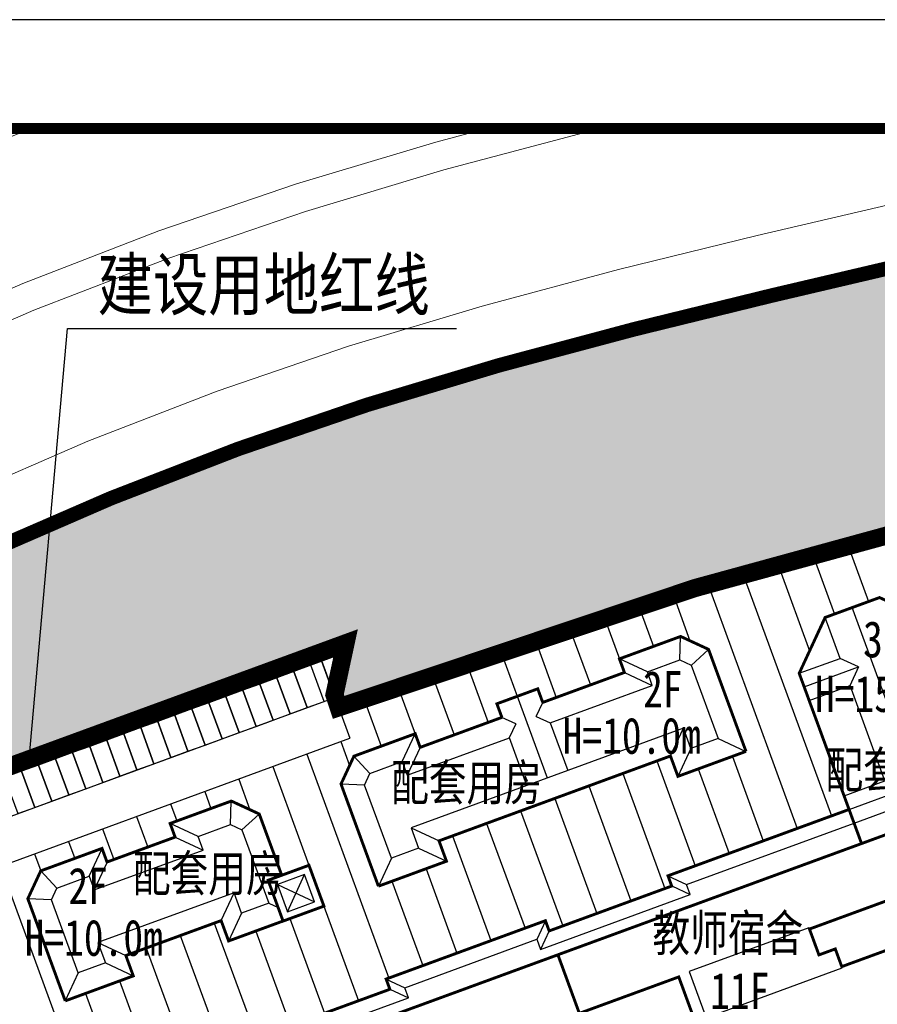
# Model space of a CAD drawing. Extents: x 38389316 to 38391210, y 2479116 to 2480544.
# Tile 48 of 68: x 38390172 to 38390290, y 2480345 to 2480480. Entities that reach past the tile are written whole.
import ezdxf
from ezdxf.enums import TextEntityAlignment as Align

# ---------------------------------------------------------------- set-up
doc = ezdxf.new("R2010")
doc.units = 0
doc.header["$LTSCALE"] = 2
doc.linetypes.add('CENTER2', pattern=[1.125, 0.75, -0.125, 0.125, -0.125])
for name, color, linetype in [('DIM_SYMB', 3, 'CONTINUOUS'), ('DL_道路红线', 7, 'CONTINUOUS'), ('PUB_TITLE', 4, 'CONTINUOUS'), ('u-road', 4, 'CONTINUOUS'), ('U_室外车位', 3, 'CONTINUOUS'), ('修改', 6, 'CONTINUOUS'), ('文字', 7, 'CONTINUOUS'), ('远期建筑', 141, 'CONTINUOUS'), ('远期红线', 30, 'CONTINUOUS'), ('道路', 33, 'CONTINUOUS')]:
    doc.layers.add(name, color=color, linetype=linetype)
doc.layers.add('路边线', color=5, linetype='CONTINUOUS', lineweight=9)
doc.styles.add('中等线体', font='txt', dxfattribs={"width": 0.8})
doc.styles.add('宋体', font='txt', dxfattribs={"width": 0.8, "height": 8})

# ---------------------------------------------------------------- blocks, each defined once
blk = doc.blocks.new('uiiatguaukjb')
at = {"layer": '路边线', "color": 33, "flags": 128}
for points in [[(38390173.23, 2480465.31), (38390164.61, 2480461.97), (38390145.47, 2480453.66), (38390126.7, 2480444.61), (38390108.38, 2480434.88), (38390090.54, 2480424.7), (38390073.09, 2480414.26), (38390055.92, 2480403.74), (38390038.86, 2480393.25), (38390021.83, 2480382.78), (38390004.79, 2480372.3), (38389987.76, 2480361.82), (38389970.72, 2480351.34), (38389953.69, 2480340.86), (38389948.5, 2480337.67, -0.38265), (38389874.28, 2480351.14), (38389871.16, 2480355.15), (38389858.9, 2480370.95), (38389846.63, 2480386.74), (38389834.36, 2480402.54), (38389822.09, 2480418.34), (38389809.82, 2480434.13), (38389797.55, 2480449.93), (38389785.6, 2480465.31)], [(38390336.69, 2480465.31), (38390331.55, 2480464.12), (38390312.07, 2480459.59), (38390292.61, 2480455.06), (38390273.26, 2480450.53), (38390254.16, 2480445.84), (38390235.36, 2480440.82), (38390216.91, 2480435.3), (38390198.79, 2480429.1), (38390180.94, 2480422.18), (38390163.38, 2480414.56), (38390146.13, 2480406.24), (38390129.13, 2480397.21), (38390112.23, 2480387.57), (38390095.35, 2480377.47), (38390078.41, 2480367.1), (38390061.39, 2480356.63), (38389975.89, 2480304.04, 0.451741), (38389961.48, 2480220.48), (38390043.54, 2480118.56)]]:
    blk.add_lwpolyline(points, format="xyb", dxfattribs=at)
at = {"layer": '路边线', "color": 0, "flags": 128}
for points in [[(38390235.98, 2480465.31), (38390228.96, 2480463.44), (38390209.73, 2480457.68), (38390190.74, 2480451.18), (38390172.01, 2480443.93), (38390153.6, 2480435.93), (38390135.51, 2480427.21), (38390117.79, 2480417.8), (38390100.37, 2480407.86), (38390083.18, 2480397.58), (38390066.12, 2480387.12), (38390049.08, 2480376.64), (38389931.47, 2480304.3)], [(38390251.69, 2480465.31), (38390249.32, 2480464.73), (38390230.05, 2480459.59), (38390210.96, 2480453.87), (38390192.11, 2480447.42), (38390173.53, 2480440.23), (38390155.26, 2480432.29), (38390137.32, 2480423.64), (38390119.72, 2480414.29), (38390102.39, 2480404.4), (38390085.26, 2480394.15), (38390068.21, 2480383.71), (38390051.18, 2480373.24), (38389933.75, 2480301.01)]]:
    blk.add_lwpolyline(points, dxfattribs=at)
blk = doc.blocks.new('A$C36B43F05')
at = {"layer": 'PUB_TITLE'}
blk.add_lwpolyline([(0, 0), (126150, 0), (126150, 178350), (0, 178350)], close=True, dxfattribs=at)
at = {"layer": 'PUB_TITLE', "const_width": 150}
blk.add_lwpolyline([(1500, 1500), (124650, 1500), (124650, 174600), (1500, 174600)], close=True, dxfattribs=at)
blk = doc.blocks.new('A$C25026723')
at = {"layer": '修改'}
blk.add_blockref('A$C36B43F05', (0, 0), dxfattribs=at)

msp = doc.modelspace()

# ---------------------------------------------------------------- hatches: boundary and pattern name
at = {"layer": '远期建筑'}
h = msp.add_hatch(dxfattribs=at)
h.set_pattern_fill('草坪或沼泽', color=104, scale=2, style=0)
h.set_pattern_definition([(0, (2.4, 0.16), (8, 8), [1.2, -0.24, 0.32, -0.24, 1.2, -4.8]), (0, (2, 0.4), (8, 8), [0.8, -0.6, 1.2, -0.6, 0.8, -4]), (0, (4.8, 3.6), (8, 8), [1, -0.4, 1, -5.6]), (0, (0.8, 5.2), (8, 8), [0.4, -0.8, 0.4, -6.4]), (90, (1.6, 5.2), (-8, 8), [0.72, -7.28]), (90, (4, 0.4), (-8, 8), [0.8, -7.2]), (90, (6, 3.6), (-8, 8), [0.8, -7.2]), (45, (5.04, 0.32), (9e-16, 8.00000000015), [0.8, -10.513708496]), (135, (2.96, 0.32), (-8.00000000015, 9e-16), [0.8, -10.513708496]), (63.43494882, (4.8, 0.36), (4e-10, 8), [0.8, -17.088543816]), (75.96375653, (4.4, 0.4), (2.9e-10, 7.9999999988), [0.8, -32.184845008]), (75.96375653, (6.4, 3.6), (2.9e-10, 7.9999999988), [0.64, -32.344845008]), (75.96375653, (1.76, 5.2), (2.9e-10, 7.9999999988), [0.56, -32.424845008]), (104.03624347, (3.6, 0.4), (-2.9e-10, 7.9999999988), [0.8, -32.184845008]), (104.03624347, (5.6, 3.6), (-2.9e-10, 7.9999999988), [0.64, -32.344845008]), (104.03624347, (1.44, 5.2), (-2.9e-10, 7.9999999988), [0.56, -32.424845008]), (116.5650512, (3.2, 0.36), (-3.2e-09, 8), [0.8, -17.0885343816])])
edge = h.paths.add_edge_path()
edge.add_arc((38390076.429, 2480348.853), 6, 19.52619, 121.59433)
edge.add_line((38390073.286, 2480353.964), (38390024.156, 2480323.746))
edge.add_line((38390024.156, 2480323.746), (38390078.224, 2480343.641))
edge.add_line((38390078.224, 2480343.641), (38390083.906, 2480345.722))
edge.add_line((38390083.906, 2480345.722), (38390082.084, 2480350.859))
edge = h.paths.add_edge_path()
edge.add_line((38390160.804, 2480373.889), (38390153.182, 2480394.051))
edge.add_arc((38390158.794, 2480396.172), 6, 117.57112, 200.70941, ccw=False)
edge.add_arc((38390311.44, 2480097.916), 341.049, 110.33303, 117.11141, ccw=False)
edge.add_arc((38390366.022, 2479970.318), 479.711, 106.64768, 111.15049, ccw=False)
edge.add_arc((38390429.665, 2479757.482), 701.858, 103.505191, 106.647683, ccw=False)
edge.add_arc((38392192.089, 2472419.386), 8248.632, 102.676434, 103.5051905, ccw=False)
edge.add_line((38390381.968, 2480466.956), (38390389.747, 2480433.506))
edge.add_line((38390389.747, 2480433.506), (38390344.998, 2480422.831))
edge.add_line((38390344.998, 2480422.831), (38390341.349, 2480422.222))
edge.add_line((38390341.349, 2480422.222), (38390327.798, 2480418.728))
edge.add_line((38390327.798, 2480418.728), (38390297.817, 2480410.998))
edge.add_line((38390297.817, 2480410.998), (38390264.736, 2480401.932))
edge.add_line((38390264.736, 2480401.932), (38390215.555, 2480385.46))
edge.add_line((38390215.555, 2480385.46), (38390216.504, 2480394.295))
edge.add_line((38390216.504, 2480394.295), (38390163.431, 2480374.854))
edge.add_line((38390163.431, 2480374.854), (38390160.804, 2480373.889))

# ---------------------------------------------------------------- linework, layer by layer
at = {"layer": 'DIM_SYMB', "color": 0, "flags": 128}
msp.add_lwpolyline([(38390172.869, 2480378.312), (38390178.165, 2480437.735), (38390231.802, 2480437.735)], dxfattribs=at)
at = {"layer": 'DL_道路红线', "color": 192, "ltscale": 10, "const_width": 2, "flags": 128}
msp.add_lwpolyline([(38390374.214, 2480465.311), (38390372.437, 2480464.898), (38390352.957, 2480460.368), (38390333.477, 2480455.838), (38390313.996, 2480451.308), (38390294.542, 2480446.784), (38390275.247, 2480442.261), (38390256.268, 2480437.605), (38390237.677, 2480432.643), (38390219.507, 2480427.2), (38390201.699, 2480421.109), (38390184.169, 2480414.318), (38390166.925, 2480406.833), (38390149.975, 2480398.654), (38390133.226, 2480389.761), (38390116.52, 2480380.227), (38390099.754, 2480370.199), (38390082.857, 2480359.851), (38390065.846, 2480349.388), (38389980.344, 2480296.799, 0.4517405), (38389968.103, 2480225.812), (38390076.061, 2480091.716)], format="xyb", dxfattribs=at)
at = {"layer": 'u-road'}
msp.add_line((38390166.605, 2480369.095), (38390216.04, 2480387.203), dxfattribs=at)
at = {"layer": 'u-road', "flags": 128}
msp.add_lwpolyline([(38390212.814, 2480392.943), (38390217.113, 2480381.206)], dxfattribs=at)
msp.add_lwpolyline([(38390167.045, 2480357.005), (38390166.184, 2480359.356, -0.4142136), (38390167.969, 2480363.204), (38390217.113, 2480381.206)], format="xyb", dxfattribs=at)
at = {"layer": 'U_室外车位'}
for points in [[(38390211.732, 2480391.269), (38390209.384, 2480390.409), (38390211.207, 2480385.433), (38390213.555, 2480386.292)], [(38390207.037, 2480389.549), (38390204.689, 2480388.689), (38390206.512, 2480383.713), (38390208.86, 2480384.573)], [(38390209.384, 2480390.409), (38390207.037, 2480389.549), (38390208.86, 2480384.573), (38390211.207, 2480385.433)], [(38390204.689, 2480388.689), (38390202.342, 2480387.83), (38390204.165, 2480382.853), (38390206.512, 2480383.713)], [(38390199.994, 2480386.97), (38390197.647, 2480386.11), (38390199.47, 2480381.133), (38390201.817, 2480381.993)], [(38390202.342, 2480387.83), (38390199.994, 2480386.97), (38390201.817, 2480381.993), (38390204.165, 2480382.853)], [(38390195.299, 2480385.25), (38390192.952, 2480384.39), (38390194.775, 2480379.413), (38390197.122, 2480380.273)], [(38390197.647, 2480386.11), (38390195.299, 2480385.25), (38390197.122, 2480380.273), (38390199.47, 2480381.133)], [(38390192.952, 2480384.39), (38390190.605, 2480383.53), (38390192.427, 2480378.554), (38390194.775, 2480379.413)], [(38390188.257, 2480382.67), (38390185.91, 2480381.81), (38390187.733, 2480376.834), (38390190.08, 2480377.694)], [(38390190.605, 2480383.53), (38390188.257, 2480382.67), (38390190.08, 2480377.694), (38390192.427, 2480378.554)], [(38390185.91, 2480381.81), (38390183.562, 2480380.951), (38390185.385, 2480375.974), (38390187.733, 2480376.834)], [(38390181.215, 2480380.091), (38390178.867, 2480379.231), (38390180.69, 2480374.254), (38390183.038, 2480375.114)], [(38390183.562, 2480380.951), (38390181.215, 2480380.091), (38390183.038, 2480375.114), (38390185.385, 2480375.974)], [(38390178.867, 2480379.231), (38390176.52, 2480378.371), (38390178.343, 2480373.394), (38390180.69, 2480374.254)], [(38390174.172, 2480377.511), (38390171.825, 2480376.651), (38390173.648, 2480371.675), (38390175.995, 2480372.534)], [(38390176.52, 2480378.371), (38390174.172, 2480377.511), (38390175.995, 2480372.534), (38390178.343, 2480373.394)], [(38390171.825, 2480376.651), (38390169.477, 2480375.791), (38390171.3, 2480370.815), (38390173.648, 2480371.675)]]:
    msp.add_lwpolyline(points, close=True, dxfattribs=at)
at = {"layer": '远期建筑', "ltscale": 5, "const_width": 0.4, "flags": 128}
for points in [[(38390309.413, 2480365.488), (38390297.854, 2480397.046), (38390290.157, 2480400.616), (38390282.645, 2480397.864), (38390279.075, 2480390.167), (38390287.676, 2480366.685)], [(38390243.702, 2480386.15), (38390254.97, 2480390.281), (38390254.282, 2480392.159), (38390262.724, 2480395.252), (38390266.576, 2480393.467), (38390271.737, 2480379.395)], [(38390238.068, 2480384.085), (38390237.38, 2480385.963), (38390243.014, 2480388.028), (38390243.702, 2480386.15)], [(38390221.039, 2480360.803), (38390215.879, 2480374.894), (38390217.659, 2480378.734), (38390226.113, 2480381.833), (38390226.802, 2480379.955), (38390238.068, 2480384.085)], [(38390271.737, 2480379.395), (38390262.348, 2480375.953), (38390261.318, 2480378.762), (38390229.397, 2480367.06), (38390230.427, 2480364.248), (38390221.038, 2480360.805), (38390221.039, 2480360.803)], [(38390177.844, 2480344.986), (38390172.683, 2480359.077), (38390174.464, 2480362.917), (38390182.918, 2480366.016), (38390183.606, 2480364.138), (38390192.998, 2480367.577), (38390192.31, 2480369.456), (38390200.752, 2480372.549), (38390204.604, 2480370.764), (38390207.704, 2480362.312)], [(38390183.979, 2480334.03), (38390184.496, 2480332.619), (38390199.52, 2480338.124), (38390199.004, 2480339.533), (38390206.516, 2480342.285), (38390207.032, 2480340.877), (38390222.618, 2480346.588), (38390222.102, 2480347.997), (38390244.074, 2480356.048), (38390244.591, 2480354.636), (38390261.493, 2480360.827), (38390260.976, 2480362.239), (38390285.953, 2480371.387)], [(38390211.459, 2480363.689), (38390205.826, 2480361.623), (38390207.892, 2480355.99), (38390213.525, 2480358.056), (38390211.459, 2480363.689)], [(38390207.887, 2480356.003), (38390200.376, 2480353.249), (38390199.346, 2480356.058), (38390186.202, 2480351.243), (38390187.231, 2480348.431), (38390177.843, 2480344.988), (38390177.844, 2480344.986)]]:
    msp.add_lwpolyline(points, dxfattribs=at)
at = {"layer": '远期建筑', "ltscale": 5, "flags": 128}
for points in [[(38390302.087, 2480356.415), (38390286.401, 2480399.24)], [(38390284.709, 2480392.23), (38390282.645, 2480397.864)], [(38390262.59, 2480392.008), (38390262.724, 2480395.252)], [(38390264.19, 2480391.26), (38390266.587, 2480393.438)], [(38390244.734, 2480383.333), (38390258.819, 2480388.496), (38390258.131, 2480390.374), (38390262.59, 2480392.008), (38390264.188, 2480391.268), (38390267.888, 2480381.178), (38390264.132, 2480379.802), (38390263.102, 2480382.61), (38390225.548, 2480368.845), (38390226.578, 2480366.033), (38390222.823, 2480364.655), (38390219.123, 2480374.759), (38390219.858, 2480376.345), (38390224.329, 2480377.984), (38390225.017, 2480376.106), (38390239.101, 2480381.268)], [(38390258.131, 2480390.374), (38390254.282, 2480392.159)], [(38390279.075, 2480390.167), (38390284.709, 2480392.23)], [(38390287.27, 2480391.042), (38390284.709, 2480392.23)], [(38390279.763, 2480388.289), (38390287.268, 2480391.038)], [(38390287.27, 2480391.042), (38390286.078, 2480388.46)], [(38390254.97, 2480390.281), (38390258.819, 2480388.496)], [(38390280.451, 2480386.411), (38390286.085, 2480388.474)], [(38390290.899, 2480375.329), (38390286.085, 2480388.474)], [(38390240.197, 2480386.995), (38390244.327, 2480375.728)], [(38390242.812, 2480384.228), (38390243.702, 2480386.15)], [(38390239.99, 2480383.194), (38390238.068, 2480384.085)], [(38390242.812, 2480384.228), (38390244.749, 2480383.326)], [(38390239.99, 2480383.194), (38390239.094, 2480381.254)], [(38390244.734, 2480383.333), (38390247.143, 2480376.761)], [(38390261.318, 2480378.762), (38390263.102, 2480382.61)], [(38390224.329, 2480377.984), (38390226.113, 2480381.833)], [(38390241.51, 2480374.696), (38390239.101, 2480381.268)], [(38390267.879, 2480381.175), (38390271.7, 2480379.381)], [(38390226.802, 2480379.955), (38390225.017, 2480376.106)], [(38390264.135, 2480379.803), (38390262.352, 2480375.942)], [(38390219.858, 2480376.345), (38390217.659, 2480378.734)], [(38390219.124, 2480374.758), (38390215.881, 2480374.887)], [(38390285.265, 2480373.265), (38390290.899, 2480375.329)], [(38390285.953, 2480371.387), (38390293.458, 2480374.136)], [(38390200.618, 2480369.305), (38390200.752, 2480372.549)], [(38390202.218, 2480368.557), (38390204.614, 2480370.735)], [(38390286.641, 2480369.509), (38390292.275, 2480371.573)], [(38390182.79, 2480331.462), (38390183.306, 2480330.053), (38390202.086, 2480336.935), (38390201.57, 2480338.343), (38390205.326, 2480339.719), (38390205.842, 2480338.311), (38390225.184, 2480345.399), (38390224.668, 2480346.807), (38390242.884, 2480353.482), (38390243.401, 2480352.07), (38390264.058, 2480359.637), (38390263.542, 2480361.048), (38390286.641, 2480369.509)], [(38390196.159, 2480367.671), (38390192.31, 2480369.456)], [(38390192.998, 2480367.577), (38390196.846, 2480365.793)], [(38390225.548, 2480368.845), (38390229.397, 2480367.06)], [(38390181.134, 2480362.166), (38390182.918, 2480366.016)], [(38390226.578, 2480366.033), (38390230.427, 2480364.248)], [(38390183.606, 2480364.138), (38390181.822, 2480360.288)], [(38390222.823, 2480364.655), (38390221.038, 2480360.806)], [(38390176.663, 2480360.528), (38390174.464, 2480362.917)], [(38390208.487, 2480357.273), (38390210.865, 2480362.406)], [(38390260.976, 2480362.239), (38390263.542, 2480361.049)], [(38390207.109, 2480361.028), (38390212.242, 2480358.65)], [(38390261.489, 2480360.838), (38390264.054, 2480359.648)], [(38390199.346, 2480356.058), (38390201.13, 2480359.907)], [(38390175.928, 2480358.94), (38390172.686, 2480359.07)], [(38390205.906, 2480358.472), (38390207.206, 2480357.862)], [(38390202.163, 2480357.1), (38390200.38, 2480353.239)], [(38390244.08, 2480356.041), (38390242.888, 2480353.471)], [(38390244.591, 2480354.636), (38390243.401, 2480352.071)], [(38390182.353, 2480353.028), (38390186.202, 2480351.243)], [(38390183.383, 2480350.216), (38390187.231, 2480348.431)], [(38390179.628, 2480348.838), (38390177.842, 2480344.989)], [(38390222.105, 2480347.989), (38390224.671, 2480346.799)], [(38390222.618, 2480346.588), (38390225.184, 2480345.398)]]:
    msp.add_lwpolyline(points, dxfattribs=at)
for points in [[(38390179.628, 2480348.838), (38390175.928, 2480358.942), (38390176.663, 2480360.528), (38390181.134, 2480362.167), (38390181.822, 2480360.289), (38390196.846, 2480365.793), (38390196.159, 2480367.671), (38390200.618, 2480369.305), (38390202.215, 2480368.564), (38390205.916, 2480358.475), (38390202.16, 2480357.099), (38390201.13, 2480359.907), (38390182.353, 2480353.028), (38390183.383, 2480350.216)], [(38390210.865, 2480362.406), (38390207.109, 2480361.028), (38390208.487, 2480357.273), (38390212.242, 2480358.65)], [(38390266.235, 2480342.646), (38390285.015, 2480349.524), (38390284.052, 2480352.154), (38390281.798, 2480351.328), (38390280.422, 2480355.084), (38390263.896, 2480349.031)]]:
    msp.add_lwpolyline(points, close=True, dxfattribs=at)
at = {"layer": '远期建筑', "ltscale": 5, "const_width": 0.4, "flags": 128}
for points in [[(38390245.796, 2480351.346), (38390245.796, 2480351.346), (38390248.754, 2480343.27), (38390262.463, 2480348.291), (38390264.664, 2480342.282), (38390250.955, 2480337.261), (38390253.913, 2480329.185), (38390301.426, 2480346.588), (38390298.468, 2480354.663), (38390284.947, 2480349.711), (38390284.053, 2480352.152), (38390281.799, 2480351.327), (38390280.492, 2480354.895), (38390296.267, 2480360.673), (38390293.309, 2480368.748)], [(38390245.796, 2480351.346), (38390178.189, 2480326.581), (38390186.305, 2480304.422), (38390253.913, 2480329.184)]]:
    msp.add_lwpolyline(points, close=True, dxfattribs=at)
at = {"layer": '远期红线', "color": 222, "linetype": 'CENTER2', "ltscale": 10, "const_width": 2.5, "flags": 128}
msp.add_lwpolyline([(38390460.026, 2480129.721), (38390436.345, 2480231.684), (38390423.718, 2480286.049), (38390423.362, 2480287.582), (38390422.694, 2480290.456), (38390395.053, 2480409.468), (38390390.854, 2480427.544), (38390389.747, 2480433.506), (38390344.998, 2480422.831), (38390341.349, 2480422.222), (38390327.798, 2480418.728), (38390297.817, 2480410.998), (38390264.736, 2480401.932), (38390215.555, 2480385.46), (38390214.975, 2480387.191), (38390216.504, 2480394.295), (38390163.431, 2480374.854), (38390097.019, 2480350.528), (38390150.373, 2480261.891), (38390169.455, 2480230.19), (38390227.507, 2480133.749), (38390226.014, 2480128.736), (38390226.939, 2480119.097), (38390228.384, 2480110.104), (38390230.945, 2480101.453), (38390234.62, 2480096.196), (38390238.654, 2480093.641), (38390242.015, 2480092.599), (38390245.377, 2480091.557), (38390249.476, 2480090.84), (38390253.79, 2480090.086), (38390269.492, 2480064), (38390280.517, 2480045.682), (38390276.004, 2480043.512), (38390221.513, 2480017.314), (38390188.03, 2480001.17), (38390166.81, 2479990.939), (38390162.41, 2479988.818), (38390159.882, 2479987.599), (38390322.242, 2479785.928), (38390498.512, 2479959.141), (38390497.51, 2479968.333), (38390495.146, 2479978.512), (38390482.053, 2480034.885), (38390465.988, 2480104.051), (38390465.469, 2480106.288)], close=True, dxfattribs=at)
at = {"layer": '远期红线', "linetype": 'ByBlock', "flags": 128}
msp.add_lwpolyline([(38390209.745, 2480356.67), (38390209.779, 2480356.654)], dxfattribs=at)
at = {"layer": '道路', "flags": 128}
msp.add_lwpolyline([(38390160.804, 2480373.889), (38390153.182, 2480394.051, -0.3795563), (38390156.017, 2480401.491, -0.0295849), (38390192.934, 2480417.714, -0.0196497), (38390228.592, 2480429.921, -0.0137126), (38390265.757, 2480439.933, -0.0036161), (38390381.968, 2480466.956), (38390389.747, 2480433.506), (38390344.998, 2480422.831), (38390341.349, 2480422.222), (38390327.798, 2480418.728), (38390297.817, 2480410.998), (38390264.736, 2480401.932), (38390215.555, 2480385.46), (38390216.504, 2480394.295), (38390163.431, 2480374.854)], format="xyb", close=True, dxfattribs=at)
for points in [[(38390292.686, 2480409.592), (38390215.555, 2480385.46), (38390212.814, 2480392.943), (38390161.065, 2480373.988)], [(38390285.938, 2480407.48), (38390288.654, 2480400.065)], [(38390281.16, 2480405.986), (38390283.959, 2480398.346)], [(38390276.383, 2480404.491), (38390280.502, 2480393.245)], [(38390271.605, 2480402.996), (38390283.512, 2480370.493)], [(38390266.828, 2480401.502), (38390278.817, 2480368.773)], [(38390262.051, 2480400.007), (38390264.011, 2480394.656)], [(38390257.273, 2480398.512), (38390258.971, 2480393.877)], [(38390252.496, 2480397.018), (38390254.964, 2480390.279)], [(38390247.718, 2480395.523), (38390250.27, 2480388.558)], [(38390242.941, 2480394.029), (38390245.575, 2480386.837)], [(38390238.164, 2480392.534), (38390240.197, 2480386.995)], [(38390233.386, 2480391.039), (38390236.186, 2480383.395)], [(38390228.609, 2480389.545), (38390231.492, 2480381.674)], [(38390223.831, 2480388.05), (38390226.797, 2480379.953)], [(38390219.054, 2480386.555), (38390221.415, 2480380.11)], [(38390215.857, 2480380.746), (38390217.064, 2480377.451)], [(38390211.162, 2480379.026), (38390222.478, 2480348.134)], [(38390269.857, 2480378.696), (38390274.122, 2480367.053)], [(38390206.467, 2480377.306), (38390211.456, 2480363.688)], [(38390259.436, 2480378.072), (38390264.732, 2480363.614)], [(38390254.741, 2480376.351), (38390260.554, 2480360.483)], [(38390265.162, 2480376.976), (38390269.427, 2480365.334)], [(38390201.772, 2480375.587), (38390203.321, 2480371.358)], [(38390250.047, 2480374.63), (38390255.859, 2480358.763)], [(38390197.077, 2480373.867), (38390197.938, 2480371.518)], [(38390192.382, 2480372.147), (38390193.243, 2480369.797)], [(38390245.352, 2480372.909), (38390251.164, 2480357.044)], [(38390187.687, 2480370.427), (38390189.236, 2480366.2)], [(38390240.658, 2480371.188), (38390246.469, 2480355.324)], [(38390235.963, 2480369.467), (38390241.257, 2480355.016)], [(38390182.993, 2480368.708), (38390184.541, 2480364.48)], [(38390231.269, 2480367.746), (38390236.562, 2480353.295)], [(38390178.298, 2480366.988), (38390179.159, 2480364.638)], [(38390173.603, 2480365.268), (38390174.464, 2480362.917)], [(38390168.908, 2480363.548), (38390174.928, 2480347.114)], [(38390227.604, 2480363.213), (38390231.867, 2480351.575)], [(38390222.909, 2480361.493), (38390227.173, 2480349.855)], [(38390213.518, 2480358.059), (38390218.299, 2480345.006)], [(38390198.402, 2480355.713), (38390203.699, 2480341.253)], [(38390208.823, 2480356.339), (38390213.604, 2480343.285)], [(38390193.707, 2480353.993), (38390199.52, 2480338.124)], [(38390204.128, 2480354.62), (38390208.91, 2480341.565)], [(38390189.013, 2480352.273), (38390194.825, 2480336.404)], [(38390185.348, 2480347.74), (38390190.131, 2480334.684)], [(38390174.928, 2480347.114), (38390180.225, 2480332.652)], [(38390180.653, 2480346.021), (38390185.436, 2480332.964)]]:
    msp.add_lwpolyline(points, dxfattribs=at)

# ---------------------------------------------------------------- block references
at = {"layer": '路边线', "color": 0}
msp.add_blockref('uiiatguaukjb', (0, 0), dxfattribs=at)
at = {"layer": '远期红线', "linetype": 'ByBlock', "xscale": 0.01000002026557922, "yscale": 0.01000002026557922, "zscale": 0.01, "rotation": 90}
msp.add_blockref('A$C25026723', (38391099.475, 2479218.811), dxfattribs=at)

# ---------------------------------------------------------------- texts
at = {"layer": 'DIM_SYMB', "color": 0, "style": '宋体', "width": 0.8}
msp.add_text('建设用地红线', height=7, dxfattribs=at).set_placement((38390205.212, 2480440.299), align=Align.CENTER)
at = {"layer": '文字', "style": '中等线体', "width": 0.8}
for s, p in [('3F', (38390287.887, 2480392.368)), ('2F', (38390257.538, 2480385.476)), ('H=15.0m', (38390281.255, 2480384.836)), ('H=10.0m', (38390246.455, 2480379.065)), ('配套用房', (38390282.693, 2480374.357)), ('配套用房', (38390222.79, 2480372.611)), ('配套用房', (38390187.168, 2480360.075)), ('2F', (38390178.28, 2480358.356)), ('教师宿舍', (38390258.832, 2480351.848)), ('H=10.0m', (38390172.251, 2480351.201)), ('11F', (38390266.786, 2480343.878))]:
    msp.add_text(s, height=5, dxfattribs=at).set_placement(p)

doc.saveas('drawing.dxf')
